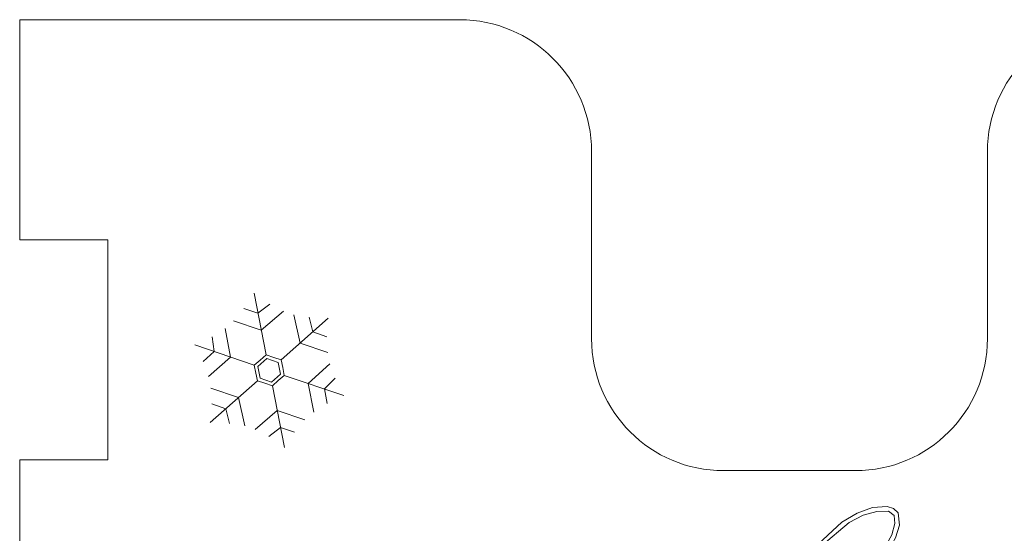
# Model space of a CAD drawing. Header units: millimetres. Extents: x -3260 to 608, y -1134 to 899.
# Tile 77 of 256: x 30 to 75, y -314 to -290. Entities that reach past the tile are written whole.
import ezdxf

# ---------------------------------------------------------------- set-up
doc = ezdxf.new("R2010")
doc.units = ezdxf.units.MM
doc.header["$MEASUREMENT"] = 0
doc.layers.add('Layer 1', color=7, linetype='Continuous')

msp = doc.modelspace()

# ---------------------------------------------------------------- linework, layer by layer
at = {"layer": 'Layer 1', "color": 1, "lineweight": 0}
msp.add_open_spline([(40.2222, -356.3476), (40.2222, -356.3476), (50.2222, -356.3476), (50.2222, -356.3476), (50.2222, -356.3476), (50.2222, -356.3476), (50.2222, -360.3476), (50.2222, -360.3476), (50.2222, -360.3476), (50.2222, -360.3476), (60.2222, -360.3476), (60.2222, -360.3476), (60.2222, -360.3476), (60.2222, -360.3476), (60.2222, -356.3476), (60.2222, -356.3476), (60.2222, -356.3476), (60.2222, -356.3476), (70.2222, -356.3476), (70.2222, -356.3476), (70.2222, -356.3476), (70.2222, -356.3476), (70.2222, -360.3476), (70.2222, -360.3476), (70.2222, -360.3476), (70.2222, -360.3476), (80.2222, -360.3476), (80.2222, -360.3476), (80.2222, -360.3476), (80.2222, -360.3476), (80.2222, -356.3476), (80.2222, -356.3476), (80.2222, -356.3476), (80.2222, -356.3476), (90.2222, -356.3476), (90.2222, -356.3476), (90.2222, -356.3476), (90.2222, -356.3476), (90.2222, -360.3476), (90.2222, -360.3476), (90.2222, -360.3476), (90.2222, -360.3476), (100.2222, -360.3476), (100.2222, -360.3476), (100.2222, -360.3476), (100.2222, -360.3476), (100.2222, -350.3476), (100.2222, -350.3476), (100.2222, -350.3476), (100.2222, -350.3476), (96.2222, -350.3476), (96.2222, -350.3476), (96.2222, -350.3476), (96.2222, -350.3476), (96.2222, -340.3476), (96.2222, -340.3476), (96.2222, -340.3476), (96.2222, -340.3476), (100.2222, -340.3476), (100.2222, -340.3476), (100.2222, -340.3476), (100.2222, -340.3476), (100.2222, -330.3476), (100.2222, -330.3476), (100.2222, -330.3476), (100.2222, -330.3476), (96.2222, -330.3476), (96.2222, -330.3476), (96.2222, -330.3476), (96.2222, -330.3476), (96.2222, -320.3476), (96.2222, -320.3476), (96.2222, -320.3476), (96.2222, -320.3476), (100.2222, -320.3476), (100.2222, -320.3476), (100.2222, -320.3476), (100.2222, -320.3476), (100.2222, -310.3476), (100.2222, -310.3476), (100.2222, -310.3476), (100.2222, -310.3476), (96.2222, -310.3476), (96.2222, -310.3476), (96.2222, -310.3476), (96.2222, -310.3476), (96.2222, -300.3476), (96.2222, -300.3476), (96.2222, -300.3476), (96.2222, -300.3476), (100.2222, -300.3476), (100.2222, -300.3476), (100.2222, -300.3476), (100.2222, -300.3476), (100.2222, -290.3476), (100.2222, -290.3476), (100.2222, -290.3476), (100.2222, -290.3476), (80.2222, -290.3476), (80.2222, -290.3476), (80.2222, -290.3476), (76.9085, -290.3476), (74.2222, -293.0339), (74.2222, -296.3476), (74.2222, -296.3476), (74.2222, -296.3476), (74.2222, -304.8436), (74.2222, -304.8436), (74.2222, -304.8436), (74.2222, -308.1573), (71.5359, -310.8436), (68.2222, -310.8436), (68.2222, -310.8436), (68.2222, -310.8436), (62.2222, -310.8436), (62.2222, -310.8436), (62.2222, -310.8436), (58.9085, -310.8436), (56.2222, -308.1573), (56.2222, -304.8436), (56.2222, -304.8436), (56.2222, -304.8436), (56.2222, -296.3476), (56.2222, -296.3476), (56.2222, -296.3476), (56.2222, -293.0339), (53.5359, -290.3476), (50.2222, -290.3476), (50.2222, -290.3476), (50.2222, -290.3476), (30.2222, -290.3476), (30.2222, -290.3476), (30.2222, -290.3476), (30.2222, -290.3476), (30.2222, -300.3476), (30.2222, -300.3476), (30.2222, -300.3476), (30.2222, -300.3476), (34.2222, -300.3476), (34.2222, -300.3476), (34.2222, -300.3476), (34.2222, -300.3476), (34.2222, -310.3476), (34.2222, -310.3476), (34.2222, -310.3476), (34.2222, -310.3476), (30.2222, -310.3476), (30.2222, -310.3476), (30.2222, -310.3476), (30.2222, -310.3476), (30.2222, -320.3476), (30.2222, -320.3476), (30.2222, -320.3476), (30.2222, -320.3476), (34.2222, -320.3476), (34.2222, -320.3476), (34.2222, -320.3476), (34.2222, -320.3476), (34.2222, -330.3476), (34.2222, -330.3476), (34.2222, -330.3476), (34.2222, -330.3476), (30.2222, -330.3476), (30.2222, -330.3476), (30.2222, -330.3476), (30.2222, -330.3476), (30.2222, -340.3476), (30.2222, -340.3476), (30.2222, -340.3476), (30.2222, -340.3476), (34.2222, -340.3476), (34.2222, -340.3476), (34.2222, -340.3476), (34.2222, -340.3476), (34.2222, -350.3476), (34.2222, -350.3476), (34.2222, -350.3476), (34.2222, -350.3476), (30.2222, -350.3476), (30.2222, -350.3476), (30.2222, -350.3476), (30.2222, -350.3476), (30.2222, -360.3476), (30.2222, -360.3476), (30.2222, -360.3476), (30.2222, -360.3476), (40.2222, -360.3476), (40.2222, -360.3476), (40.2222, -360.3476), (40.2222, -360.3476), (40.2222, -356.3476), (40.2222, -356.3476)], degree=3, knots=[0, 0, 0, 0, 0.0204082, 0.0204082, 0.0204082, 0.0204082, 0.0408163, 0.0408163, 0.0408163, 0.0408163, 0.0612245, 0.0612245, 0.0612245, 0.0612245, 0.0816327, 0.0816327, 0.0816327, 0.0816327, 0.1020408, 0.1020408, 0.1020408, 0.1020408, 0.122449, 0.122449, 0.122449, 0.122449, 0.1428571, 0.1428571, 0.1428571, 0.1428571, 0.1632653, 0.1632653, 0.1632653, 0.1632653, 0.1836735, 0.1836735, 0.1836735, 0.1836735, 0.2040816, 0.2040816, 0.2040816, 0.2040816, 0.2244898, 0.2244898, 0.2244898, 0.2244898, 0.244898, 0.244898, 0.244898, 0.244898, 0.2653061, 0.2653061, 0.2653061, 0.2653061, 0.2857143, 0.2857143, 0.2857143, 0.2857143, 0.3061224, 0.3061224, 0.3061224, 0.3061224, 0.3265306, 0.3265306, 0.3265306, 0.3265306, 0.3469388, 0.3469388, 0.3469388, 0.3469388, 0.3673469, 0.3673469, 0.3673469, 0.3673469, 0.3877551, 0.3877551, 0.3877551, 0.3877551, 0.4081633, 0.4081633, 0.4081633, 0.4081633, 0.4285714, 0.4285714, 0.4285714, 0.4285714, 0.4489796, 0.4489796, 0.4489796, 0.4489796, 0.4693878, 0.4693878, 0.4693878, 0.4693878, 0.4897959, 0.4897959, 0.4897959, 0.4897959, 0.5102041, 0.5102041, 0.5102041, 0.5102041, 0.5306122, 0.5306122, 0.5306122, 0.5306122, 0.5510204, 0.5510204, 0.5510204, 0.5510204, 0.5714286, 0.5714286, 0.5714286, 0.5714286, 0.5918367, 0.5918367, 0.5918367, 0.5918367, 0.6122449, 0.6122449, 0.6122449, 0.6122449, 0.6326531, 0.6326531, 0.6326531, 0.6326531, 0.6530612, 0.6530612, 0.6530612, 0.6530612, 0.6734694, 0.6734694, 0.6734694, 0.6734694, 0.6938776, 0.6938776, 0.6938776, 0.6938776, 0.7142857, 0.7142857, 0.7142857, 0.7142857, 0.7346939, 0.7346939, 0.7346939, 0.7346939, 0.755102, 0.755102, 0.755102, 0.755102, 0.7755102, 0.7755102, 0.7755102, 0.7755102, 0.7959184, 0.7959184, 0.7959184, 0.7959184, 0.8163265, 0.8163265, 0.8163265, 0.8163265, 0.8367347, 0.8367347, 0.8367347, 0.8367347, 0.8571429, 0.8571429, 0.8571429, 0.8571429, 0.877551, 0.877551, 0.877551, 0.877551, 0.8979592, 0.8979592, 0.8979592, 0.8979592, 0.9183673, 0.9183673, 0.9183673, 0.9183673, 0.9387755, 0.9387755, 0.9387755, 0.9387755, 0.9591837, 0.9591837, 0.9591837, 0.9591837, 1, 1, 1, 1], dxfattribs=at)
at = {"layer": 'Layer 1', "lineweight": 0}
for points in [[(41.4294, -305.5808), (41.4294, -305.5808), (40.8754, -302.7786), (40.8754, -302.7786)], [(42.11, -305.811), (42.11, -305.811), (44.2513, -303.9206), (44.2513, -303.9206)], [(40.8898, -306.055), (40.8898, -306.055), (38.186, -305.1338), (38.186, -305.1338)], [(42.2509, -306.5155), (42.2509, -306.5155), (44.9587, -307.4248), (44.9587, -307.4248)], [(41.0307, -306.7596), (41.0307, -306.7596), (38.8893, -308.6499), (38.8893, -308.6499)], [(41.7112, -306.9898), (41.7112, -306.9898), (42.2653, -309.7919), (42.2653, -309.7919)]]:
    msp.add_open_spline(points, degree=3, dxfattribs=at)
for points, knots in [([(41.5944, -303.2711), (41.5944, -303.2711), (41.056, -303.6919), (41.056, -303.6919), (41.056, -303.6919), (41.056, -303.6919), (40.4181, -303.4802), (40.4181, -303.4802)], [0, 0, 0, 0, 0.3333333, 0.3333333, 0.3333333, 0.3333333, 1, 1, 1, 1]), ([(42.2166, -303.5989), (42.2166, -303.5989), (41.2066, -304.4537), (41.2066, -304.4537), (41.2066, -304.4537), (41.2066, -304.4537), (39.9484, -304.028), (39.9484, -304.028)], [0, 0, 0, 0, 0.3333333, 0.3333333, 0.3333333, 0.3333333, 1, 1, 1, 1]), ([(42.6876, -303.7582), (42.6876, -303.7582), (42.9712, -305.0507), (42.9712, -305.0507), (42.9712, -305.0507), (42.9712, -305.0507), (44.2295, -305.4762), (44.2295, -305.4762)], [0, 0, 0, 0, 0.3333333, 0.3333333, 0.3333333, 0.3333333, 1, 1, 1, 1]), ([(43.381, -303.8755), (43.381, -303.8755), (43.5534, -304.5367), (43.5534, -304.5367), (43.5534, -304.5367), (43.5534, -304.5367), (44.1888, -304.7557), (44.1888, -304.7557)], [0, 0, 0, 0, 0.3333333, 0.3333333, 0.3333333, 0.3333333, 1, 1, 1, 1]), ([(39.567, -304.3824), (39.567, -304.3824), (39.8023, -305.6845), (39.8023, -305.6845), (39.8023, -305.6845), (39.8023, -305.6845), (38.8045, -306.5613), (38.8045, -306.5613)], [0, 0, 0, 0, 0.3333333, 0.3333333, 0.3333333, 0.3333333, 1, 1, 1, 1]), ([(38.972, -304.7574), (38.972, -304.7574), (39.0672, -305.434), (39.0672, -305.434), (39.0672, -305.434), (39.0672, -305.434), (38.565, -305.8806), (38.565, -305.8806)], [0, 0, 0, 0, 0.3333333, 0.3333333, 0.3333333, 0.3333333, 1, 1, 1, 1]), ([(42.11, -305.811), (42.11, -305.811), (42.1804, -306.1632), (42.1804, -306.1632), (42.1804, -306.1632), (42.1804, -306.1632), (42.2509, -306.5155), (42.2509, -306.5155), (42.2509, -306.5155), (42.2509, -306.5155), (41.9811, -306.7526), (41.9811, -306.7526), (41.9811, -306.7526), (41.9811, -306.7526), (41.7112, -306.9898), (41.7112, -306.9898), (41.7112, -306.9898), (41.7112, -306.9898), (41.371, -306.8747), (41.371, -306.8747), (41.371, -306.8747), (41.371, -306.8747), (41.0307, -306.7596), (41.0307, -306.7596), (41.0307, -306.7596), (41.0307, -306.7596), (40.9602, -306.4073), (40.9602, -306.4073), (40.9602, -306.4073), (40.9602, -306.4073), (40.8897, -306.055), (40.8897, -306.055), (40.8897, -306.055), (40.8897, -306.055), (41.1596, -305.8179), (41.1596, -305.8179), (41.1596, -305.8179), (41.1596, -305.8179), (41.4294, -305.5808), (41.4294, -305.5808), (41.4294, -305.5808), (41.4294, -305.5808), (41.7697, -305.6959), (41.7697, -305.6959), (41.7697, -305.6959), (41.7697, -305.6959), (42.11, -305.811), (42.11, -305.811)], [0, 0, 0, 0, 0.0769231, 0.0769231, 0.0769231, 0.0769231, 0.1538462, 0.1538462, 0.1538462, 0.1538462, 0.2307692, 0.2307692, 0.2307692, 0.2307692, 0.3076923, 0.3076923, 0.3076923, 0.3076923, 0.3846154, 0.3846154, 0.3846154, 0.3846154, 0.4615385, 0.4615385, 0.4615385, 0.4615385, 0.5384615, 0.5384615, 0.5384615, 0.5384615, 0.6153846, 0.6153846, 0.6153846, 0.6153846, 0.6923077, 0.6923077, 0.6923077, 0.6923077, 0.7692308, 0.7692308, 0.7692308, 0.7692308, 0.8461538, 0.8461538, 0.8461538, 0.8461538, 1, 1, 1, 1]), ([(42.0827, -306.4612), (42.0827, -306.4612), (41.976, -305.927), (41.976, -305.927), (41.976, -305.927), (41.976, -305.927), (41.4592, -305.7522), (41.4592, -305.7522), (41.4592, -305.7522), (41.4592, -305.7522), (41.0498, -306.1123), (41.0498, -306.1123), (41.0498, -306.1123), (41.0498, -306.1123), (41.1565, -306.6465), (41.1565, -306.6465), (41.1565, -306.6465), (41.1565, -306.6465), (41.6731, -306.8213), (41.6731, -306.8213), (41.6731, -306.8213), (41.6731, -306.8213), (42.0827, -306.4612), (42.0827, -306.4612)], [0, 0, 0, 0, 0.1428571, 0.1428571, 0.1428571, 0.1428571, 0.2857143, 0.2857143, 0.2857143, 0.2857143, 0.4285714, 0.4285714, 0.4285714, 0.4285714, 0.5714286, 0.5714286, 0.5714286, 0.5714286, 0.7142857, 0.7142857, 0.7142857, 0.7142857, 1, 1, 1, 1]), ([(44.3175, -305.9893), (44.3175, -305.9893), (43.34, -306.8812), (43.34, -306.8812), (43.34, -306.8812), (43.34, -306.8812), (43.6006, -308.1836), (43.6006, -308.1836)], [0, 0, 0, 0, 0.3333333, 0.3333333, 0.3333333, 0.3333333, 1, 1, 1, 1]), ([(44.5626, -306.6485), (44.5626, -306.6485), (44.0762, -307.1284), (44.0762, -307.1284), (44.0762, -307.1284), (44.0762, -307.1284), (44.2042, -307.7881), (44.2042, -307.7881)], [0, 0, 0, 0, 0.3333333, 0.3333333, 0.3333333, 0.3333333, 1, 1, 1, 1]), ([(40.4531, -308.8123), (40.4531, -308.8123), (40.1694, -307.5199), (40.1694, -307.5199), (40.1694, -307.5199), (40.1694, -307.5199), (38.9112, -307.0944), (38.9112, -307.0944)], [0, 0, 0, 0, 0.3333333, 0.3333333, 0.3333333, 0.3333333, 1, 1, 1, 1]), ([(39.7596, -308.6951), (39.7596, -308.6951), (39.5872, -308.0338), (39.5872, -308.0338), (39.5872, -308.0338), (39.5872, -308.0338), (38.9519, -307.8148), (38.9519, -307.8148)], [0, 0, 0, 0, 0.3333333, 0.3333333, 0.3333333, 0.3333333, 1, 1, 1, 1]), ([(40.9241, -308.9717), (40.9241, -308.9717), (41.9341, -308.1168), (41.9341, -308.1168), (41.9341, -308.1168), (41.9341, -308.1168), (43.1923, -308.5425), (43.1923, -308.5425)], [0, 0, 0, 0, 0.3333333, 0.3333333, 0.3333333, 0.3333333, 1, 1, 1, 1]), ([(41.5463, -309.2994), (41.5463, -309.2994), (42.0847, -308.8786), (42.0847, -308.8786), (42.0847, -308.8786), (42.0847, -308.8786), (42.7225, -309.0903), (42.7225, -309.0903)], [0, 0, 0, 0, 0.3333333, 0.3333333, 0.3333333, 0.3333333, 1, 1, 1, 1]), ([(62.9877, -319.3545), (62.9877, -319.3545), (63.6061, -318.3324), (63.6061, -318.3324), (63.6061, -318.3324), (63.6061, -318.3324), (65.2187, -315.7872), (65.2187, -315.7872), (65.2187, -315.7872), (65.2187, -315.7872), (66.309, -314.3767), (66.309, -314.3767), (66.309, -314.3767), (66.309, -314.3767), (67.5931, -313.1881), (67.5931, -313.1881), (67.5931, -313.1881), (67.5931, -313.1881), (68.2934, -312.7709), (68.2934, -312.7709), (68.2934, -312.7709), (68.2934, -312.7709), (68.9985, -312.5198), (68.9985, -312.5198), (68.9985, -312.5198), (68.9985, -312.5198), (69.6601, -312.4707), (69.6601, -312.4707), (69.6601, -312.4707), (69.6601, -312.4707), (69.9556, -312.5625), (69.9556, -312.5625), (69.9556, -312.5625), (69.9556, -312.5625), (70.1598, -312.7673), (70.1598, -312.7673), (70.1598, -312.7673), (70.1598, -312.7673), (70.2192, -313.319), (70.2192, -313.319), (70.2192, -313.319), (70.2192, -313.319), (70.0446, -313.9027), (70.0446, -313.9027), (70.0446, -313.9027), (70.0446, -313.9027), (69.3571, -315.1129), (69.3571, -315.1129), (69.3571, -315.1129), (69.3571, -315.1129), (68.3328, -316.2527), (68.3328, -316.2527), (68.3328, -316.2527), (68.3328, -316.2527), (67.1589, -317.2669), (67.1589, -317.2669), (67.1589, -317.2669), (67.1589, -317.2669), (64.9725, -318.8038), (64.9725, -318.8038), (64.9725, -318.8038), (64.9725, -318.8038), (63.8454, -319.4398), (63.8454, -319.4398), (63.8454, -319.4398), (63.8454, -319.4398), (64.7324, -318.7818), (64.7324, -318.7818), (64.7324, -318.7818), (64.7324, -318.7818), (66.9716, -317.1475), (66.9716, -317.1475), (66.9716, -317.1475), (66.9716, -317.1475), (68.1923, -316.0875), (68.1923, -316.0875), (68.1923, -316.0875), (68.1923, -316.0875), (69.227, -314.927), (69.227, -314.927), (69.227, -314.927), (69.227, -314.927), (69.8727, -313.7619), (69.8727, -313.7619), (69.8727, -313.7619), (69.8727, -313.7619), (70.0159, -313.2527), (70.0159, -313.2527), (70.0159, -313.2527), (70.0159, -313.2527), (69.9843, -312.8854), (69.9843, -312.8854), (69.9843, -312.8854), (69.9843, -312.8854), (69.7195, -312.6926), (69.7195, -312.6926), (69.7195, -312.6926), (69.7195, -312.6926), (69.1976, -312.6955), (69.1976, -312.6955), (69.1976, -312.6955), (69.1976, -312.6955), (68.5776, -312.8712), (68.5776, -312.8712), (68.5776, -312.8712), (68.5776, -312.8712), (67.9277, -313.209), (67.9277, -313.209), (67.9277, -313.209), (67.9277, -313.209), (66.6764, -314.2651), (66.6764, -314.2651), (66.6764, -314.2651), (66.6764, -314.2651), (65.5697, -315.6027), (65.5697, -315.6027), (65.5697, -315.6027), (65.5697, -315.6027), (63.8495, -318.1639), (63.8495, -318.1639), (63.8495, -318.1639), (63.8495, -318.1639), (62.9877, -319.3545), (62.9877, -319.3545)], [0, 0, 0, 0, 0.03125, 0.03125, 0.03125, 0.03125, 0.0625, 0.0625, 0.0625, 0.0625, 0.09375, 0.09375, 0.09375, 0.09375, 0.125, 0.125, 0.125, 0.125, 0.15625, 0.15625, 0.15625, 0.15625, 0.1875, 0.1875, 0.1875, 0.1875, 0.21875, 0.21875, 0.21875, 0.21875, 0.25, 0.25, 0.25, 0.25, 0.28125, 0.28125, 0.28125, 0.28125, 0.3125, 0.3125, 0.3125, 0.3125, 0.34375, 0.34375, 0.34375, 0.34375, 0.375, 0.375, 0.375, 0.375, 0.40625, 0.40625, 0.40625, 0.40625, 0.4375, 0.4375, 0.4375, 0.4375, 0.46875, 0.46875, 0.46875, 0.46875, 0.5, 0.5, 0.5, 0.5, 0.53125, 0.53125, 0.53125, 0.53125, 0.5625, 0.5625, 0.5625, 0.5625, 0.59375, 0.59375, 0.59375, 0.59375, 0.625, 0.625, 0.625, 0.625, 0.65625, 0.65625, 0.65625, 0.65625, 0.6875, 0.6875, 0.6875, 0.6875, 0.71875, 0.71875, 0.71875, 0.71875, 0.75, 0.75, 0.75, 0.75, 0.78125, 0.78125, 0.78125, 0.78125, 0.8125, 0.8125, 0.8125, 0.8125, 0.84375, 0.84375, 0.84375, 0.84375, 0.875, 0.875, 0.875, 0.875, 0.90625, 0.90625, 0.90625, 0.90625, 0.9375, 0.9375, 0.9375, 0.9375, 1, 1, 1, 1])]:
    msp.add_open_spline(points, degree=3, knots=knots, dxfattribs=at)

doc.saveas('drawing.dxf')
